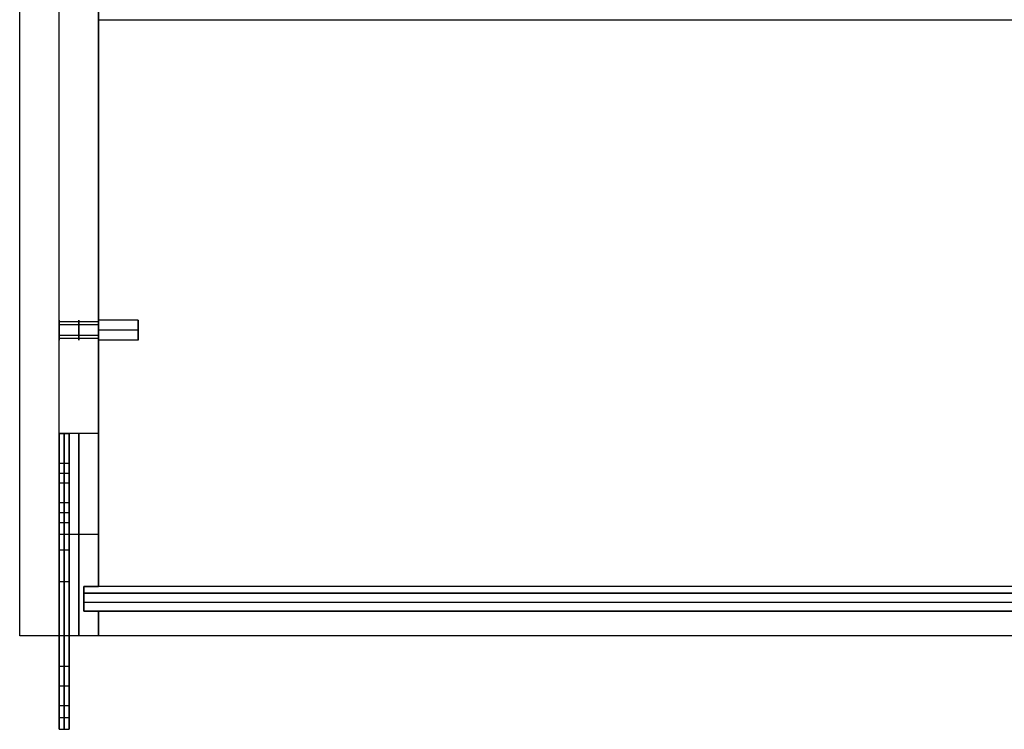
# Model space of a CAD drawing. Header units: millimetres. Extents: x -800 to 0, y -19 to 270.
# Tile 1 of 6: x -800 to -600, y -19 to 125. Entities that reach past the tile are written whole.
import ezdxf

# ---------------------------------------------------------------- set-up
doc = ezdxf.new("R2010")
doc.units = ezdxf.units.MM
doc.layers.add('Default', color=7, linetype='Continuous', true_color=0x000000)
doc.layers.add('Layer 01', color=7, linetype='Continuous', true_color=0x000000)

msp = doc.modelspace()

# ---------------------------------------------------------------- linework, layer by layer
at = {"layer": 'Default'}
for p, q in [((-792, 41, 88.5), (-792, -6.19, 88.5)), ((-792, 41, 856), (-792, -6.19, 856)), ((-790, 41, 88.5), (-790, -6.19, 88.5)), ((-790, 41, 856), (-790, -6.19, 856)), ((-792, 11, 100.98), (-792, 11, 76.01)), ((-792, 11, 868.48), (-792, 11, 843.51)), ((-790, 11, 100.98), (-790, 11, 76.01)), ((-790, 11, 868.48), (-790, 11, 843.51)), ((-792, -14.19, 88.5), (-792, -19, 88.5)), ((-792, -14.19, 856), (-792, -19, 856)), ((-790, -14.19, 88.5), (-790, -19, 88.5)), ((-790, -14.19, 856), (-790, -19, 856))]:
    msp.add_line(p, q, dxfattribs=at)
at = {"layer": 'Default', "extrusion": (1, 0, 0)}
msp.add_lwpolyline([(10, 15.95), (5, 15.95), (5, 953.98), (10, 953.98)], close=True, dxfattribs=at)
msp.add_lwpolyline([(0, 953.98), (0, 904.53)], dxfattribs=at)
at = {"layer": 'Default'}
for points in [[(-792, -6.19, 76.01), (-792, 17.41, 76.01), (-792, 41, 76.01)], [(-792, 41, 76.01), (-791, 41, 76.01), (-790, 41, 76.01)], [(-792, 41, 76.01), (-792, 41, 88.5), (-792, 41, 100.98)], [(-792, 41, 100.98), (-791, 41, 100.98), (-790, 41, 100.98)], [(-792, 41, 100.98), (-792, 11, 100.98), (-792, -19, 100.98)], [(-792, 41, 88.5), (-791, 41, 88.5), (-790, 41, 88.5)], [(-792, -6.19, 843.51), (-792, 17.41, 843.51), (-792, 41, 843.51)], [(-792, 41, 843.51), (-791, 41, 843.51), (-790, 41, 843.51)], [(-792, 41, 843.51), (-792, 41, 856), (-792, 41, 868.48)], [(-792, 41, 868.48), (-791, 41, 868.48), (-790, 41, 868.48)], [(-792, 41, 868.48), (-792, 11, 868.48), (-792, -19, 868.48)], [(-792, 41, 856), (-791, 41, 856), (-790, 41, 856)], [(-791, -6.19, 76.01), (-791, 17.41, 76.01), (-791, 41, 76.01)], [(-791, 41, 76.01), (-791, 41, 88.5), (-791, 41, 100.98)], [(-791, 41, 100.98), (-791, 11, 100.98), (-791, -19, 100.98)], [(-791, -6.19, 843.51), (-791, 17.41, 843.51), (-791, 41, 843.51)], [(-791, 41, 843.51), (-791, 41, 856), (-791, 41, 868.48)], [(-791, 41, 868.48), (-791, 11, 868.48), (-791, -19, 868.48)], [(-790, -6.19, 76.01), (-790, 17.41, 76.01), (-790, 41, 76.01)], [(-790, 41, 76.01), (-790, 41, 88.5), (-790, 41, 100.98)], [(-790, 41, 100.98), (-790, 11, 100.98), (-790, -19, 100.98)], [(-790, -6.19, 843.51), (-790, 17.41, 843.51), (-790, 41, 843.51)], [(-790, 41, 843.51), (-790, 41, 856), (-790, 41, 868.48)], [(-790, 41, 868.48), (-790, 11, 868.48), (-790, -19, 868.48)], [(-792, 35, 84), (-791, 35, 84), (-790, 35, 84)], [(-792, 35, 851.5), (-791, 35, 851.5), (-790, 35, 851.5)], [(-792, 33, 86), (-791, 33, 86), (-790, 33, 86)], [(-792, 33, 82), (-791, 33, 82), (-790, 33, 82)], [(-792, 33, 853.5), (-791, 33, 853.5), (-790, 33, 853.5)], [(-792, 33, 849.5), (-791, 33, 849.5), (-790, 33, 849.5)], [(-792, 31, 84), (-791, 31, 84), (-790, 31, 84)], [(-792, 31, 851.5), (-791, 31, 851.5), (-790, 31, 851.5)], [(-792, 27, 92.99), (-791, 27, 92.99), (-790, 27, 92.99)], [(-792, 27, 860.49), (-791, 27, 860.49), (-790, 27, 860.49)], [(-792, 25, 94.99), (-791, 25, 94.99), (-790, 25, 94.99)], [(-792, 25, 90.99), (-791, 25, 90.99), (-790, 25, 90.99)], [(-792, 25, 862.49), (-791, 25, 862.49), (-790, 25, 862.49)], [(-792, 25, 858.49), (-791, 25, 858.49), (-790, 25, 858.49)], [(-792, 23, 92.99), (-791, 23, 92.99), (-790, 23, 92.99)], [(-792, 23, 860.49), (-791, 23, 860.49), (-790, 23, 860.49)], [(-792, 17.41, 76.01), (-791, 17.41, 76.01), (-790, 17.41, 76.01)], [(-792, 17.41, 843.51), (-791, 17.41, 843.51), (-790, 17.41, 843.51)], [(-792, 11, 100.98), (-791, 11, 100.98), (-790, 11, 100.98)], [(-792, 11, 868.48), (-791, 11, 868.48), (-790, 11, 868.48)], [(-792, -6.19, 89.99), (-791, -6.19, 89.99), (-790, -6.19, 89.99)], [(-792, -6.19, 76.01), (-791, -6.19, 76.01), (-790, -6.19, 76.01)], [(-792, -6.19, 86), (-791, -6.19, 86), (-790, -6.19, 86)], [(-792, -6.19, 857.49), (-791, -6.19, 857.49), (-790, -6.19, 857.49)], [(-792, -6.19, 843.51), (-791, -6.19, 843.51), (-790, -6.19, 843.51)], [(-792, -6.19, 853.5), (-791, -6.19, 853.5), (-790, -6.19, 853.5)], [(-792, -10.19, 93.99), (-791, -10.19, 93.99), (-790, -10.19, 93.99)], [(-792, -10.19, 861.49), (-791, -10.19, 861.49), (-790, -10.19, 861.49)], [(-792, -14.19, 89.99), (-791, -14.19, 89.99), (-790, -14.19, 89.99)], [(-792, -19, 81), (-792, -16.59, 82.39), (-792, -14.19, 83.78)], [(-792, -14.19, 83.78), (-791, -14.19, 83.78), (-790, -14.19, 83.78)], [(-792, -14.19, 86), (-791, -14.19, 86), (-790, -14.19, 86)], [(-792, -14.19, 857.49), (-791, -14.19, 857.49), (-790, -14.19, 857.49)], [(-792, -19, 848.5), (-792, -16.59, 849.89), (-792, -14.19, 851.28)], [(-792, -14.19, 851.28), (-791, -14.19, 851.28), (-790, -14.19, 851.28)], [(-792, -14.19, 853.5), (-791, -14.19, 853.5), (-790, -14.19, 853.5)], [(-791, -19, 81), (-791, -16.59, 82.39), (-791, -14.19, 83.78)], [(-791, -19, 848.5), (-791, -16.59, 849.89), (-791, -14.19, 851.28)], [(-790, -19, 81), (-790, -16.59, 82.39), (-790, -14.19, 83.78)], [(-790, -19, 848.5), (-790, -16.59, 849.89), (-790, -14.19, 851.28)], [(-792, -16.59, 82.39), (-791, -16.59, 82.39), (-790, -16.59, 82.39)], [(-792, -16.59, 849.89), (-791, -16.59, 849.89), (-790, -16.59, 849.89)], [(-792, -19, 100.98), (-791, -19, 100.98), (-790, -19, 100.98)], [(-792, -19, 81), (-791, -19, 81), (-790, -19, 81)], [(-792, -19, 86), (-791, -19, 86), (-790, -19, 86)], [(-792, -19, 868.48), (-791, -19, 868.48), (-790, -19, 868.48)], [(-792, -19, 848.5), (-791, -19, 848.5), (-790, -19, 848.5)], [(-792, -19, 853.5), (-791, -19, 853.5), (-790, -19, 853.5)]]:
    msp.add_open_spline(points, degree=2, dxfattribs=at)
for points, weights, knots in [([(-792, 31, 84), (-792, 31, 86), (-792, 33, 86), (-792, 35, 86), (-792, 35, 84), (-792, 35, 82), (-792, 33, 82), (-792, 31, 82), (-792, 31, 84)], [1, 0.707106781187, 1, 0.707106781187, 1, 0.707106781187, 1, 0.707106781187, 1], [-381.889534, -381.889534, -381.889534, -378.747942, -378.747942, -375.606349, -375.606349, -372.464756, -372.464756, -369.323164, -369.323164, -369.323164]), ([(-792, 31, 851.5), (-792, 31, 853.5), (-792, 33, 853.5), (-792, 35, 853.5), (-792, 35, 851.5), (-792, 35, 849.5), (-792, 33, 849.5), (-792, 31, 849.5), (-792, 31, 851.5)], [1, 0.707106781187, 1, 0.707106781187, 1, 0.707106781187, 1, 0.707106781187, 1], [-381.889534, -381.889534, -381.889534, -378.747942, -378.747942, -375.606349, -375.606349, -372.464756, -372.464756, -369.323164, -369.323164, -369.323164]), ([(-791, 31, 84), (-791, 31, 86), (-791, 33, 86), (-791, 35, 86), (-791, 35, 84), (-791, 35, 82), (-791, 33, 82), (-791, 31, 82), (-791, 31, 84)], [1, 0.707106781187, 1, 0.707106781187, 1, 0.707106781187, 1, 0.707106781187, 1], [-381.889534, -381.889534, -381.889534, -378.747942, -378.747942, -375.606349, -375.606349, -372.464756, -372.464756, -369.323164, -369.323164, -369.323164]), ([(-791, 31, 851.5), (-791, 31, 853.5), (-791, 33, 853.5), (-791, 35, 853.5), (-791, 35, 851.5), (-791, 35, 849.5), (-791, 33, 849.5), (-791, 31, 849.5), (-791, 31, 851.5)], [1, 0.707106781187, 1, 0.707106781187, 1, 0.707106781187, 1, 0.707106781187, 1], [-381.889534, -381.889534, -381.889534, -378.747942, -378.747942, -375.606349, -375.606349, -372.464756, -372.464756, -369.323164, -369.323164, -369.323164]), ([(-790, 31, 84), (-790, 31, 86), (-790, 33, 86), (-790, 35, 86), (-790, 35, 84), (-790, 35, 82), (-790, 33, 82), (-790, 31, 82), (-790, 31, 84)], [1, 0.707106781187, 1, 0.707106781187, 1, 0.707106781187, 1, 0.707106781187, 1], [-381.889534, -381.889534, -381.889534, -378.747942, -378.747942, -375.606349, -375.606349, -372.464756, -372.464756, -369.323164, -369.323164, -369.323164]), ([(-790, 31, 851.5), (-790, 31, 853.5), (-790, 33, 853.5), (-790, 35, 853.5), (-790, 35, 851.5), (-790, 35, 849.5), (-790, 33, 849.5), (-790, 31, 849.5), (-790, 31, 851.5)], [1, 0.707106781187, 1, 0.707106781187, 1, 0.707106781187, 1, 0.707106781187, 1], [-381.889534, -381.889534, -381.889534, -378.747942, -378.747942, -375.606349, -375.606349, -372.464756, -372.464756, -369.323164, -369.323164, -369.323164]), ([(-792, 23, 92.99), (-792, 23, 94.99), (-792, 25, 94.99), (-792, 27, 94.99), (-792, 27, 92.99), (-792, 27, 90.99), (-792, 25, 90.99), (-792, 23, 90.99), (-792, 23, 92.99)], [1, 0.707106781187, 1, 0.707106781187, 1, 0.707106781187, 1, 0.707106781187, 1], [-369.323164, -369.323164, -369.323164, -366.181571, -366.181571, -363.039978, -363.039978, -359.898386, -359.898386, -356.756793, -356.756793, -356.756793]), ([(-792, 23, 860.49), (-792, 23, 862.49), (-792, 25, 862.49), (-792, 27, 862.49), (-792, 27, 860.49), (-792, 27, 858.49), (-792, 25, 858.49), (-792, 23, 858.49), (-792, 23, 860.49)], [1, 0.707106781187, 1, 0.707106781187, 1, 0.707106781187, 1, 0.707106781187, 1], [-369.323164, -369.323164, -369.323164, -366.181571, -366.181571, -363.039978, -363.039978, -359.898386, -359.898386, -356.756793, -356.756793, -356.756793]), ([(-791, 23, 92.99), (-791, 23, 94.99), (-791, 25, 94.99), (-791, 27, 94.99), (-791, 27, 92.99), (-791, 27, 90.99), (-791, 25, 90.99), (-791, 23, 90.99), (-791, 23, 92.99)], [1, 0.707106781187, 1, 0.707106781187, 1, 0.707106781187, 1, 0.707106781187, 1], [-369.323164, -369.323164, -369.323164, -366.181571, -366.181571, -363.039978, -363.039978, -359.898386, -359.898386, -356.756793, -356.756793, -356.756793]), ([(-791, 23, 860.49), (-791, 23, 862.49), (-791, 25, 862.49), (-791, 27, 862.49), (-791, 27, 860.49), (-791, 27, 858.49), (-791, 25, 858.49), (-791, 23, 858.49), (-791, 23, 860.49)], [1, 0.707106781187, 1, 0.707106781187, 1, 0.707106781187, 1, 0.707106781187, 1], [-369.323164, -369.323164, -369.323164, -366.181571, -366.181571, -363.039978, -363.039978, -359.898386, -359.898386, -356.756793, -356.756793, -356.756793]), ([(-790, 23, 92.99), (-790, 23, 94.99), (-790, 25, 94.99), (-790, 27, 94.99), (-790, 27, 92.99), (-790, 27, 90.99), (-790, 25, 90.99), (-790, 23, 90.99), (-790, 23, 92.99)], [1, 0.707106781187, 1, 0.707106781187, 1, 0.707106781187, 1, 0.707106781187, 1], [-369.323164, -369.323164, -369.323164, -366.181571, -366.181571, -363.039978, -363.039978, -359.898386, -359.898386, -356.756793, -356.756793, -356.756793]), ([(-790, 23, 860.49), (-790, 23, 862.49), (-790, 25, 862.49), (-790, 27, 862.49), (-790, 27, 860.49), (-790, 27, 858.49), (-790, 25, 858.49), (-790, 23, 858.49), (-790, 23, 860.49)], [1, 0.707106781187, 1, 0.707106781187, 1, 0.707106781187, 1, 0.707106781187, 1], [-369.323164, -369.323164, -369.323164, -366.181571, -366.181571, -363.039978, -363.039978, -359.898386, -359.898386, -356.756793, -356.756793, -356.756793]), ([(-792, -14.19, 89.99), (-792, -14.19, 93.99), (-792, -10.19, 93.99), (-792, -6.19, 93.99), (-792, -6.19, 89.99)], [1, 0.707106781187, 1, 0.707106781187, 1], [-570.834302, -570.834302, -570.834302, -564.551116, -564.551116, -558.267931, -558.267931, -558.267931]), ([(-792, -14.19, 857.49), (-792, -14.19, 861.49), (-792, -10.19, 861.49), (-792, -6.19, 861.49), (-792, -6.19, 857.49)], [1, 0.707106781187, 1, 0.707106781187, 1], [-570.834302, -570.834302, -570.834302, -564.551116, -564.551116, -558.267931, -558.267931, -558.267931]), ([(-791, -14.19, 89.99), (-791, -14.19, 93.99), (-791, -10.19, 93.99), (-791, -6.19, 93.99), (-791, -6.19, 89.99)], [1, 0.707106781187, 1, 0.707106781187, 1], [-570.834302, -570.834302, -570.834302, -564.551116, -564.551116, -558.267931, -558.267931, -558.267931]), ([(-791, -14.19, 857.49), (-791, -14.19, 861.49), (-791, -10.19, 861.49), (-791, -6.19, 861.49), (-791, -6.19, 857.49)], [1, 0.707106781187, 1, 0.707106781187, 1], [-570.834302, -570.834302, -570.834302, -564.551116, -564.551116, -558.267931, -558.267931, -558.267931]), ([(-790, -14.19, 89.99), (-790, -14.19, 93.99), (-790, -10.19, 93.99), (-790, -6.19, 93.99), (-790, -6.19, 89.99)], [1, 0.707106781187, 1, 0.707106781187, 1], [-570.834302, -570.834302, -570.834302, -564.551116, -564.551116, -558.267931, -558.267931, -558.267931]), ([(-790, -14.19, 857.49), (-790, -14.19, 861.49), (-790, -10.19, 861.49), (-790, -6.19, 861.49), (-790, -6.19, 857.49)], [1, 0.707106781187, 1, 0.707106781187, 1], [-570.834302, -570.834302, -570.834302, -564.551116, -564.551116, -558.267931, -558.267931, -558.267931])]:
    msp.add_rational_spline(points, weights, degree=2, knots=knots, dxfattribs=at)
for points, knots in [([(-792, -6.19, 89.99), (-792, -6.19, 88), (-792, -6.19, 86), (-792, -6.19, 81), (-792, -6.19, 76.01)], [-558.267931, -558.267931, -558.267931, -554.267931, -554.267931, -544.267931, -544.267931, -544.267931]), ([(-792, -6.19, 857.49), (-792, -6.19, 855.5), (-792, -6.19, 853.5), (-792, -6.19, 848.5), (-792, -6.19, 843.51)], [-558.267931, -558.267931, -558.267931, -554.267931, -554.267931, -544.267931, -544.267931, -544.267931]), ([(-791, -6.19, 89.99), (-791, -6.19, 88), (-791, -6.19, 86), (-791, -6.19, 81), (-791, -6.19, 76.01)], [-558.267931, -558.267931, -558.267931, -554.267931, -554.267931, -544.267931, -544.267931, -544.267931]), ([(-791, -6.19, 857.49), (-791, -6.19, 855.5), (-791, -6.19, 853.5), (-791, -6.19, 848.5), (-791, -6.19, 843.51)], [-558.267931, -558.267931, -558.267931, -554.267931, -554.267931, -544.267931, -544.267931, -544.267931]), ([(-790, -6.19, 89.99), (-790, -6.19, 88), (-790, -6.19, 86), (-790, -6.19, 81), (-790, -6.19, 76.01)], [-558.267931, -558.267931, -558.267931, -554.267931, -554.267931, -544.267931, -544.267931, -544.267931]), ([(-790, -6.19, 857.49), (-790, -6.19, 855.5), (-790, -6.19, 853.5), (-790, -6.19, 848.5), (-790, -6.19, 843.51)], [-558.267931, -558.267931, -558.267931, -554.267931, -554.267931, -544.267931, -544.267931, -544.267931]), ([(-792, -14.19, 83.78), (-792, -14.19, 84.89), (-792, -14.19, 86), (-792, -14.19, 88), (-792, -14.19, 89.99)], [-388.11248, -388.11248, -388.11248, -385.889534, -385.889534, -381.889534, -381.889534, -381.889534]), ([(-792, -14.19, 851.28), (-792, -14.19, 852.39), (-792, -14.19, 853.5), (-792, -14.19, 855.5), (-792, -14.19, 857.49)], [-388.11248, -388.11248, -388.11248, -385.889534, -385.889534, -381.889534, -381.889534, -381.889534]), ([(-791, -14.19, 83.78), (-791, -14.19, 84.89), (-791, -14.19, 86), (-791, -14.19, 88), (-791, -14.19, 89.99)], [-388.11248, -388.11248, -388.11248, -385.889534, -385.889534, -381.889534, -381.889534, -381.889534]), ([(-791, -14.19, 851.28), (-791, -14.19, 852.39), (-791, -14.19, 853.5), (-791, -14.19, 855.5), (-791, -14.19, 857.49)], [-388.11248, -388.11248, -388.11248, -385.889534, -385.889534, -381.889534, -381.889534, -381.889534]), ([(-790, -14.19, 83.78), (-790, -14.19, 84.89), (-790, -14.19, 86), (-790, -14.19, 88), (-790, -14.19, 89.99)], [-388.11248, -388.11248, -388.11248, -385.889534, -385.889534, -381.889534, -381.889534, -381.889534]), ([(-790, -14.19, 851.28), (-790, -14.19, 852.39), (-790, -14.19, 853.5), (-790, -14.19, 855.5), (-790, -14.19, 857.49)], [-388.11248, -388.11248, -388.11248, -385.889534, -385.889534, -381.889534, -381.889534, -381.889534]), ([(-792, -19, 100.98), (-792, -19, 93.49), (-792, -19, 86), (-792, -19, 83.5), (-792, -19, 81)], [-412.077931, -412.077931, -412.077931, -397.077931, -397.077931, -392.077931, -392.077931, -392.077931]), ([(-792, -19, 868.48), (-792, -19, 860.99), (-792, -19, 853.5), (-792, -19, 851), (-792, -19, 848.5)], [-412.077931, -412.077931, -412.077931, -397.077931, -397.077931, -392.077931, -392.077931, -392.077931]), ([(-791, -19, 100.98), (-791, -19, 93.49), (-791, -19, 86), (-791, -19, 83.5), (-791, -19, 81)], [-412.077931, -412.077931, -412.077931, -397.077931, -397.077931, -392.077931, -392.077931, -392.077931]), ([(-791, -19, 868.48), (-791, -19, 860.99), (-791, -19, 853.5), (-791, -19, 851), (-791, -19, 848.5)], [-412.077931, -412.077931, -412.077931, -397.077931, -397.077931, -392.077931, -392.077931, -392.077931]), ([(-790, -19, 100.98), (-790, -19, 93.49), (-790, -19, 86), (-790, -19, 83.5), (-790, -19, 81)], [-412.077931, -412.077931, -412.077931, -397.077931, -397.077931, -392.077931, -392.077931, -392.077931]), ([(-790, -19, 868.48), (-790, -19, 860.99), (-790, -19, 853.5), (-790, -19, 851), (-790, -19, 848.5)], [-412.077931, -412.077931, -412.077931, -397.077931, -397.077931, -392.077931, -392.077931, -392.077931])]:
    msp.add_open_spline(points, degree=2, knots=knots, dxfattribs=at)
at = {"layer": 'Layer 01'}
for p, q in [((-792, 0, 953.98), (-792, 270, 953.98)), ((-792, 0, 15.98), (-792, 270, 15.98)), ((-784, 125, 690.93), (-16, 125, 690.93)), ((-784, 125, 674.95), (-16, 125, 674.95)), ((-784, 125, 253.93), (-16, 125, 253.93)), ((-784, 125, 237.95), (-16, 125, 237.95)), ((-776, 64, 476.95), (-776, 60, 476.95)), ((-776, 64, 674.95), (-776, 60, 674.95)), ((-776, 64, 237.95), (-776, 60, 237.95)), ((-792, 63.68, 787.04), (-792, 60.32, 784.86)), ((-792, 63.68, 676.04), (-792, 60.32, 673.86)), ((-792, 63.68, 428.04), (-792, 60.32, 425.86)), ((-792, 63.68, 478.04), (-792, 60.32, 475.86)), ((-792, 63.68, 239.04), (-792, 60.32, 236.86)), ((-792, 63.09, 784.27), (-792, 60.91, 787.63)), ((-792, 63.09, 673.27), (-792, 60.91, 676.63)), ((-792, 63.09, 425.27), (-792, 60.91, 428.63)), ((-792, 63.09, 475.27), (-792, 60.91, 478.63)), ((-792, 63.09, 236.27), (-792, 60.91, 239.63)), ((-776, 62, 476.95), (-776, 62, 478.95)), ((-776, 62, 674.95), (-776, 62, 676.95)), ((-776, 62, 237.95), (-776, 62, 239.95)), ((-792, 0, 855.98), (-792, 41, 855.98)), ((-792, 0, 88.48), (-792, 41, 88.48)), ((-792, 20.5, 843.48), (-792, 20.5, 868.48)), ((-792, 20.5, 75.98), (-792, 20.5, 100.98)), ((-787, 6.8, 12.99), (-13, 6.8, 12.99)), ((-787, 6.8, 956.98), (-13, 6.8, 956.98)), ((-787, 6.8, 956.98), (-13, 6.8, 956.98)), ((-787, 6.8, 956.98), (-13, 6.8, 956.98)), ((-787, 6.8, 12.95), (-13, 6.8, 12.95))]:
    msp.add_line(p, q, dxfattribs=at)
for points in [[(-800, 0), (-800, 135), (-800, 270)], [(-800, 0, 15.98), (-800, 135, 15.98), (-800, 270, 15.98)], [(-800, 0, 7.99), (-800, 135, 7.99), (-800, 270, 7.99)], [(-800, 0, 969.97), (-800, 135, 969.97), (-800, 270, 969.97)], [(-800, 0, 953.98), (-800, 135, 953.98), (-800, 270, 953.98)], [(-800, 0, 961.98), (-800, 135, 961.98), (-800, 270, 961.98)], [(-800, 0, 953.98), (-800, 135, 953.98), (-800, 270, 953.98)], [(-800, 0, 15.98), (-800, 135, 15.98), (-800, 270, 15.98)], [(-800, 0, 484.98), (-800, 135, 484.98), (-800, 270, 484.98)], [(-784, 270, 953.98), (-784, 140, 953.98), (-784, 10, 953.98)], [(-784, 270, 15.98), (-784, 140, 15.98), (-784, 10, 15.98)], [(-784, 270, 484.98), (-784, 140, 484.98), (-784, 10, 484.98)], [(-784, 10, 492.93), (-784, 125, 492.93), (-784, 240, 492.93)], [(-784, 10, 484.94), (-784, 125, 484.94), (-784, 240, 484.94)], [(-784, 10, 690.93), (-784, 125, 690.93), (-784, 240, 690.93)], [(-784, 10, 682.94), (-784, 125, 682.94), (-784, 240, 682.94)], [(-784, 10, 253.93), (-784, 125, 253.93), (-784, 240, 253.93)], [(-784, 10, 245.94), (-784, 125, 245.94), (-784, 240, 245.94)], [(-784, 64, 476.95), (-784, 125, 476.95), (-784, 186, 476.95)], [(-784, 64, 674.95), (-784, 125, 674.95), (-784, 186, 674.95)], [(-784, 64, 237.95), (-784, 125, 237.95), (-784, 186, 237.95)], [(-784, 125, 690.93), (-784, 125, 682.94), (-784, 125, 674.95)], [(-784, 125, 253.93), (-784, 125, 245.94), (-784, 125, 237.95)], [(-776, 64, 476.95), (-780, 64, 476.95), (-784, 64, 476.95)], [(-776, 64, 476.95), (-780, 64, 476.95), (-784, 64, 476.95)], [(-776, 64, 674.95), (-780, 64, 674.95), (-784, 64, 674.95)], [(-776, 64, 674.95), (-780, 64, 674.95), (-784, 64, 674.95)], [(-776, 64, 237.95), (-780, 64, 237.95), (-784, 64, 237.95)], [(-776, 64, 237.95), (-780, 64, 237.95), (-784, 64, 237.95)], [(-776, 64, 476.95), (-776, 62, 476.95), (-776, 60, 476.95)], [(-776, 64, 674.95), (-776, 62, 674.95), (-776, 60, 674.95)], [(-776, 64, 237.95), (-776, 62, 237.95), (-776, 60, 237.95)], [(-784, 63.68, 787.04), (-788, 63.68, 787.04), (-792, 63.68, 787.04)], [(-784, 63.68, 676.04), (-788, 63.68, 676.04), (-792, 63.68, 676.04)], [(-784, 63.68, 428.04), (-788, 63.68, 428.04), (-792, 63.68, 428.04)], [(-784, 63.68, 478.04), (-788, 63.68, 478.04), (-792, 63.68, 478.04)], [(-784, 63.68, 239.04), (-788, 63.68, 239.04), (-792, 63.68, 239.04)], [(-784, 63.09, 784.27), (-788, 63.09, 784.27), (-792, 63.09, 784.27)], [(-784, 63.09, 673.27), (-788, 63.09, 673.27), (-792, 63.09, 673.27)], [(-784, 63.09, 425.27), (-788, 63.09, 425.27), (-792, 63.09, 425.27)], [(-784, 63.09, 475.27), (-788, 63.09, 475.27), (-792, 63.09, 475.27)], [(-784, 63.09, 236.27), (-788, 63.09, 236.27), (-792, 63.09, 236.27)], [(-776, 62, 478.95), (-780, 62, 478.95), (-784, 62, 478.95)], [(-776, 62, 676.95), (-780, 62, 676.95), (-784, 62, 676.95)], [(-776, 62, 239.95), (-780, 62, 239.95), (-784, 62, 239.95)], [(-784, 60.91, 787.63), (-788, 60.91, 787.63), (-792, 60.91, 787.63)], [(-784, 60.91, 676.63), (-788, 60.91, 676.63), (-792, 60.91, 676.63)], [(-784, 60.91, 428.63), (-788, 60.91, 428.63), (-792, 60.91, 428.63)], [(-784, 60.91, 478.63), (-788, 60.91, 478.63), (-792, 60.91, 478.63)], [(-784, 60.91, 239.63), (-788, 60.91, 239.63), (-792, 60.91, 239.63)], [(-784, 60.32, 784.86), (-788, 60.32, 784.86), (-792, 60.32, 784.86)], [(-784, 60.32, 673.86), (-788, 60.32, 673.86), (-792, 60.32, 673.86)], [(-784, 60.32, 425.86), (-788, 60.32, 425.86), (-792, 60.32, 425.86)], [(-784, 60.32, 475.86), (-788, 60.32, 475.86), (-792, 60.32, 475.86)], [(-784, 60.32, 236.86), (-788, 60.32, 236.86), (-792, 60.32, 236.86)], [(-784, 10, 476.95), (-784, 35, 476.95), (-784, 60, 476.95)], [(-776, 60, 476.95), (-780, 60, 476.95), (-784, 60, 476.95)], [(-784, 10, 674.95), (-784, 35, 674.95), (-784, 60, 674.95)], [(-776, 60, 674.95), (-780, 60, 674.95), (-784, 60, 674.95)], [(-784, 10, 237.95), (-784, 35, 237.95), (-784, 60, 237.95)], [(-776, 60, 237.95), (-780, 60, 237.95), (-784, 60, 237.95)], [(-784, 41, 868.48), (-788, 41, 868.48), (-792, 41, 868.48)], [(-792, 0, 868.48), (-792, 20.5, 868.48), (-792, 41, 868.48)], [(-784, 41, 843.48), (-788, 41, 843.48), (-792, 41, 843.48)], [(-792, 41, 868.48), (-792, 41, 855.98), (-792, 41, 843.48)], [(-792, 41, 843.48), (-792, 20.5, 843.48), (-792, 0, 843.48)], [(-784, 41, 100.98), (-788, 41, 100.98), (-792, 41, 100.98)], [(-792, 0, 100.98), (-792, 20.5, 100.98), (-792, 41, 100.98)], [(-784, 41, 75.98), (-788, 41, 75.98), (-792, 41, 75.98)], [(-792, 41, 100.98), (-792, 41, 88.48), (-792, 41, 75.98)], [(-792, 41, 75.98), (-792, 20.5, 75.98), (-792, 0, 75.98)], [(-784, 41, 855.98), (-788, 41, 855.98), (-792, 41, 855.98)], [(-784, 41, 88.48), (-788, 41, 88.48), (-792, 41, 88.48)], [(-788, 41, 868.48), (-788, 41, 855.98), (-788, 41, 843.48)], [(-788, 0, 868.48), (-788, 20.5, 868.48), (-788, 41, 868.48)], [(-788, 41, 843.48), (-788, 20.5, 843.48), (-788, 0, 843.48)], [(-788, 41, 100.98), (-788, 41, 88.48), (-788, 41, 75.98)], [(-788, 0, 100.98), (-788, 20.5, 100.98), (-788, 41, 100.98)], [(-788, 41, 75.98), (-788, 20.5, 75.98), (-788, 0, 75.98)], [(-784, 10, 868.48), (-784, 25.5, 868.48), (-784, 41, 868.48)], [(-784, 41, 868.48), (-784, 41, 855.98), (-784, 41, 843.48)], [(-784, 41, 843.48), (-784, 25.5, 843.48), (-784, 10, 843.48)], [(-784, 10, 100.98), (-784, 25.5, 100.98), (-784, 41, 100.98)], [(-784, 41, 100.98), (-784, 41, 88.48), (-784, 41, 75.98)], [(-784, 41, 75.98), (-784, 25.5, 75.98), (-784, 10, 75.98)], [(-784, 20.5, 868.48), (-788, 20.5, 868.48), (-792, 20.5, 868.48)], [(-784, 20.5, 843.48), (-788, 20.5, 843.48), (-792, 20.5, 843.48)], [(-784, 20.5, 100.98), (-788, 20.5, 100.98), (-792, 20.5, 100.98)], [(-784, 20.5, 75.98), (-788, 20.5, 75.98), (-792, 20.5, 75.98)], [(-787, 10, 953.98), (-787, 10, 911.23), (-787, 10, 868.48)], [(-787, 5, 953.98), (-787, 7.5, 953.98), (-787, 10, 953.98)], [(-787, 10, 953.98), (-785.5, 10, 953.98), (-784, 10, 953.98)], [(-787, 5, 15.98), (-787, 7.5, 15.98), (-787, 10, 15.98)], [(-787, 10, 15.98), (-785.5, 10, 15.98), (-784, 10, 15.98)], [(-787, 10, 868.48), (-787, 7.5, 868.48), (-787, 5, 868.48)], [(-787, 5, 843.48), (-787, 7.5, 843.48), (-787, 10, 843.48)], [(-784, 10, 868.48), (-785.5, 10, 868.48), (-787, 10, 868.48)], [(-787, 10, 843.48), (-785.5, 10, 843.48), (-784, 10, 843.48)], [(-787, 10, 843.48), (-787, 10, 472.23), (-787, 10, 100.98)], [(-784, 10, 100.98), (-785.5, 10, 100.98), (-787, 10, 100.98)], [(-787, 10, 75.98), (-785.5, 10, 75.98), (-784, 10, 75.98)], [(-787, 10, 100.98), (-787, 7.5, 100.98), (-787, 5, 100.98)], [(-787, 5, 75.98), (-787, 7.5, 75.98), (-787, 10, 75.98)], [(-787, 10, 75.98), (-787, 10, 45.98), (-787, 10, 15.98)], [(-787, 10, 484.98), (-785.5, 10, 484.98), (-784, 10, 484.98)], [(-787, 5, 484.98), (-787, 7.5, 484.98), (-787, 10, 484.98)], [(-785.5, 10, 75.98), (-785.5, 10, 45.98), (-785.5, 10, 15.98)], [(-785.5, 10, 953.98), (-785.5, 10, 911.23), (-785.5, 10, 868.48)], [(-785.5, 10, 843.48), (-785.5, 10, 472.23), (-785.5, 10, 100.98)], [(-784, 10, 492.93), (-784, 10, 484.94), (-784, 10, 476.95)], [(-16, 10, 492.93), (-400, 10, 492.93), (-784, 10, 492.93)], [(-16, 10, 476.95), (-400, 10, 476.95), (-784, 10, 476.95)], [(-16, 10, 484.94), (-400, 10, 484.94), (-784, 10, 484.94)], [(-784, 10, 953.98), (-784, 10, 911.23), (-784, 10, 868.48)], [(-784, 10, 843.48), (-784, 10, 472.23), (-784, 10, 100.98)], [(-784, 10, 75.98), (-784, 10, 45.98), (-784, 10, 15.98)], [(-784, 10, 690.93), (-784, 10, 682.94), (-784, 10, 674.95)], [(-16, 10, 690.93), (-400, 10, 690.93), (-784, 10, 690.93)], [(-16, 10, 674.95), (-400, 10, 674.95), (-784, 10, 674.95)], [(-16, 10, 682.94), (-400, 10, 682.94), (-784, 10, 682.94)], [(-784, 10, 253.93), (-784, 10, 245.94), (-784, 10, 237.95)], [(-16, 10, 253.93), (-400, 10, 253.93), (-784, 10, 253.93)], [(-16, 10, 237.95), (-400, 10, 237.95), (-784, 10, 237.95)], [(-16, 10, 245.94), (-400, 10, 245.94), (-784, 10, 245.94)], [(-787, 5, 12.99), (-787, 6.8, 12.99), (-787, 8.6, 12.99)], [(-787, 8.6, 12.99), (-787, 8.6, 14.49), (-787, 8.6, 15.98)], [(-787, 8.6, 12.99), (-400, 8.6, 12.99), (-13, 8.6, 12.99)], [(-787, 8.6, 15.98), (-787, 6.8, 15.98), (-787, 5, 15.98)], [(-13, 8.6, 15.98), (-400, 8.6, 15.98), (-787, 8.6, 15.98)], [(-787, 5, 956.98), (-787, 6.8, 956.98), (-787, 8.6, 956.98)], [(-787, 8.6, 956.98), (-787, 8.6, 955.48), (-787, 8.6, 953.98)], [(-787, 8.6, 956.98), (-400, 8.6, 956.98), (-13, 8.6, 956.98)], [(-787, 8.6, 953.98), (-787, 6.8, 953.98), (-787, 5, 953.98)], [(-13, 8.6, 953.98), (-400, 8.6, 953.98), (-787, 8.6, 953.98)], [(-787, 5, 956.98), (-787, 6.8, 956.98), (-787, 8.6, 956.98)], [(-787, 8.6, 956.98), (-787, 8.6, 955.48), (-787, 8.6, 953.98)], [(-787, 8.6, 956.98), (-400, 8.6, 956.98), (-13, 8.6, 956.98)], [(-787, 8.6, 953.98), (-787, 6.8, 953.98), (-787, 5, 953.98)], [(-13, 8.6, 953.98), (-400, 8.6, 953.98), (-787, 8.6, 953.98)], [(-787, 5, 956.98), (-787, 6.8, 956.98), (-787, 8.6, 956.98)], [(-787, 8.6, 956.98), (-787, 8.6, 484.97), (-787, 8.6, 12.95)], [(-787, 5, 12.95), (-787, 6.8, 12.95), (-787, 8.6, 12.95)], [(-787, 8.6, 956.98), (-400, 8.6, 956.98), (-13, 8.6, 956.98)], [(-787, 8.6, 12.95), (-400, 8.6, 12.95), (-13, 8.6, 12.95)], [(-787, 5, 484.97), (-787, 6.8, 484.97), (-787, 8.6, 484.97)], [(-787, 8.6, 484.97), (-400, 8.6, 484.97), (-13, 8.6, 484.97)], [(-787, 7.5, 953.98), (-787, 7.5, 911.23), (-787, 7.5, 868.48)], [(-787, 7.5, 75.98), (-787, 7.5, 45.98), (-787, 7.5, 15.98)], [(-787, 7.5, 843.48), (-787, 7.5, 472.23), (-787, 7.5, 100.98)], [(-787, 6.8, 12.99), (-787, 6.8, 14.49), (-787, 6.8, 15.98)], [(-787, 6.8, 956.98), (-787, 6.8, 955.48), (-787, 6.8, 953.98)], [(-787, 6.8, 956.98), (-787, 6.8, 955.48), (-787, 6.8, 953.98)], [(-787, 6.8, 956.98), (-787, 6.8, 484.97), (-787, 6.8, 12.95)], [(-787, 5, 12.99), (-787, 5, 14.49), (-787, 5, 15.98)], [(-13, 5, 12.99), (-400, 5, 12.99), (-787, 5, 12.99)], [(-787, 5, 15.98), (-400, 5, 15.98), (-13, 5, 15.98)], [(-787, 5, 956.98), (-787, 5, 955.48), (-787, 5, 953.98)], [(-13, 5, 956.98), (-400, 5, 956.98), (-787, 5, 956.98)], [(-787, 5, 953.98), (-400, 5, 953.98), (-13, 5, 953.98)], [(-787, 5, 956.98), (-787, 5, 955.48), (-787, 5, 953.98)], [(-13, 5, 956.98), (-400, 5, 956.98), (-787, 5, 956.98)], [(-787, 5, 953.98), (-400, 5, 953.98), (-13, 5, 953.98)], [(-787, 5, 956.98), (-787, 5, 484.97), (-787, 5, 12.95)], [(-13, 5, 956.98), (-400, 5, 956.98), (-787, 5, 956.98)], [(-13, 5, 12.95), (-400, 5, 12.95), (-787, 5, 12.95)], [(-13, 5, 484.97), (-400, 5, 484.97), (-787, 5, 484.97)], [(-787, 5, 953.98), (-787, 5, 911.23), (-787, 5, 868.48)], [(-784, 5, 953.98), (-785.5, 5, 953.98), (-787, 5, 953.98)], [(-784, 5, 15.98), (-785.5, 5, 15.98), (-787, 5, 15.98)], [(-787, 5, 868.48), (-785.5, 5, 868.48), (-784, 5, 868.48)], [(-784, 5, 843.48), (-785.5, 5, 843.48), (-787, 5, 843.48)], [(-787, 5, 843.48), (-787, 5, 472.23), (-787, 5, 100.98)], [(-787, 5, 100.98), (-785.5, 5, 100.98), (-784, 5, 100.98)], [(-784, 5, 75.98), (-785.5, 5, 75.98), (-787, 5, 75.98)], [(-787, 5, 75.98), (-787, 5, 45.98), (-787, 5, 15.98)], [(-784, 5, 484.98), (-785.5, 5, 484.98), (-787, 5, 484.98)], [(-785.5, 5, 75.98), (-785.5, 5, 45.98), (-785.5, 5, 15.98)], [(-785.5, 5, 953.98), (-785.5, 5, 911.23), (-785.5, 5, 868.48)], [(-785.5, 5, 843.48), (-785.5, 5, 472.23), (-785.5, 5, 100.98)], [(-784, 5, 953.98), (-784, 5, 911.23), (-784, 5, 868.48)], [(-784, 5, 953.98), (-784, 2.5, 953.98), (-784, 0, 953.98)], [(-784, 5, 15.98), (-784, 2.5, 15.98), (-784, 0, 15.98)], [(-784, 0, 868.48), (-784, 2.5, 868.48), (-784, 5, 868.48)], [(-784, 5, 843.48), (-784, 2.5, 843.48), (-784, 0, 843.48)], [(-784, 5, 843.48), (-784, 5, 472.23), (-784, 5, 100.98)], [(-784, 0, 100.98), (-784, 2.5, 100.98), (-784, 5, 100.98)], [(-784, 5, 75.98), (-784, 2.5, 75.98), (-784, 0, 75.98)], [(-784, 5, 75.98), (-784, 5, 45.98), (-784, 5, 15.98)], [(-784, 5, 484.98), (-784, 2.5, 484.98), (-784, 0, 484.98)], [(-800, 0), (-800, 0, 7.99), (-800, 0, 15.98)], [(0, 0), (-400, 0), (-800, 0)], [(0, 0, 15.98), (-400, 0, 15.98), (-800, 0, 15.98)], [(0, 0, 7.99), (-400, 0, 7.99), (-800, 0, 7.99)], [(-800, 0, 969.97), (-800, 0, 961.98), (-800, 0, 953.98)], [(0, 0, 969.97), (-400, 0, 969.97), (-800, 0, 969.97)], [(0, 0, 953.98), (-400, 0, 953.98), (-800, 0, 953.98)], [(0, 0, 961.98), (-400, 0, 961.98), (-800, 0, 961.98)], [(-800, 0, 953.98), (-800, 0, 484.98), (-800, 0, 15.98)], [(-784, 0, 953.98), (-792, 0, 953.98), (-800, 0, 953.98)], [(-784, 0, 15.98), (-792, 0, 15.98), (-800, 0, 15.98)], [(-784, 0, 484.98), (-792, 0, 484.98), (-800, 0, 484.98)], [(-784, 0, 868.48), (-788, 0, 868.48), (-792, 0, 868.48)], [(-792, 0, 843.48), (-792, 0, 855.98), (-792, 0, 868.48)], [(-784, 0, 843.48), (-788, 0, 843.48), (-792, 0, 843.48)], [(-784, 0, 100.98), (-788, 0, 100.98), (-792, 0, 100.98)], [(-792, 0, 75.98), (-792, 0, 88.48), (-792, 0, 100.98)], [(-784, 0, 75.98), (-788, 0, 75.98), (-792, 0, 75.98)], [(-792, 0, 953.98), (-792, 0, 911.23), (-792, 0, 868.48)], [(-792, 0, 843.48), (-792, 0, 472.23), (-792, 0, 100.98)], [(-792, 0, 75.98), (-792, 0, 45.98), (-792, 0, 15.98)], [(-784, 0, 953.98), (-784, 0, 911.23), (-784, 0, 868.48)], [(-784, 0, 843.48), (-784, 0, 472.23), (-784, 0, 100.98)], [(-784, 0, 75.98), (-784, 0, 45.98), (-784, 0, 15.98)]]:
    msp.add_open_spline(points, degree=2, dxfattribs=at)
for points, weights, knots in [([(-792, 60.32, 784.86), (-792, 59.23, 786.54), (-792, 60.91, 787.63), (-792, 62.59, 788.72), (-792, 63.68, 787.04), (-792, 64.77, 785.36), (-792, 63.09, 784.27), (-792, 61.41, 783.18), (-792, 60.32, 784.86)], [1, 0.707106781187, 1, 0.707106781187, 1, 0.707106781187, 1, 0.707106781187, 1], [0, 0, 0, 3.140632, 3.140632, 6.281263, 6.281263, 9.421895, 9.421895, 12.562526, 12.562526, 12.562526]), ([(-792, 60.32, 673.86), (-792, 59.23, 675.54), (-792, 60.91, 676.63), (-792, 62.59, 677.72), (-792, 63.68, 676.04), (-792, 64.77, 674.36), (-792, 63.09, 673.27), (-792, 61.41, 672.18), (-792, 60.32, 673.86)], [1, 0.707106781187, 1, 0.707106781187, 1, 0.707106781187, 1, 0.707106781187, 1], [0, 0, 0, 3.140632, 3.140632, 6.281263, 6.281263, 9.421895, 9.421895, 12.562526, 12.562526, 12.562526]), ([(-792, 60.32, 425.86), (-792, 59.23, 427.54), (-792, 60.91, 428.63), (-792, 62.59, 429.72), (-792, 63.68, 428.04), (-792, 64.77, 426.36), (-792, 63.09, 425.27), (-792, 61.41, 424.18), (-792, 60.32, 425.86)], [1, 0.707106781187, 1, 0.707106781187, 1, 0.707106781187, 1, 0.707106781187, 1], [0, 0, 0, 3.140632, 3.140632, 6.281263, 6.281263, 9.421895, 9.421895, 12.562526, 12.562526, 12.562526]), ([(-792, 60.32, 475.86), (-792, 59.23, 477.54), (-792, 60.91, 478.63), (-792, 62.59, 479.72), (-792, 63.68, 478.04), (-792, 64.77, 476.36), (-792, 63.09, 475.27), (-792, 61.41, 474.18), (-792, 60.32, 475.86)], [1, 0.707106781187, 1, 0.707106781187, 1, 0.707106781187, 1, 0.707106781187, 1], [0, 0, 0, 3.140632, 3.140632, 6.281263, 6.281263, 9.421895, 9.421895, 12.562526, 12.562526, 12.562526]), ([(-792, 60.32, 236.86), (-792, 59.23, 238.54), (-792, 60.91, 239.63), (-792, 62.59, 240.72), (-792, 63.68, 239.04), (-792, 64.77, 237.36), (-792, 63.09, 236.27), (-792, 61.41, 235.18), (-792, 60.32, 236.86)], [1, 0.707106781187, 1, 0.707106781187, 1, 0.707106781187, 1, 0.707106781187, 1], [0, 0, 0, 3.140632, 3.140632, 6.281263, 6.281263, 9.421895, 9.421895, 12.562526, 12.562526, 12.562526]), ([(-788, 60.32, 784.86), (-788, 59.23, 786.54), (-788, 60.91, 787.63), (-788, 62.59, 788.72), (-788, 63.68, 787.04), (-788, 64.77, 785.36), (-788, 63.09, 784.27), (-788, 61.41, 783.18), (-788, 60.32, 784.86)], [1, 0.707106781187, 1, 0.707106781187, 1, 0.707106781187, 1, 0.707106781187, 1], [0, 0, 0, 3.140632, 3.140632, 6.281263, 6.281263, 9.421895, 9.421895, 12.562526, 12.562526, 12.562526]), ([(-788, 60.32, 673.86), (-788, 59.23, 675.54), (-788, 60.91, 676.63), (-788, 62.59, 677.72), (-788, 63.68, 676.04), (-788, 64.77, 674.36), (-788, 63.09, 673.27), (-788, 61.41, 672.18), (-788, 60.32, 673.86)], [1, 0.707106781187, 1, 0.707106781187, 1, 0.707106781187, 1, 0.707106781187, 1], [0, 0, 0, 3.140632, 3.140632, 6.281263, 6.281263, 9.421895, 9.421895, 12.562526, 12.562526, 12.562526]), ([(-788, 60.32, 425.86), (-788, 59.23, 427.54), (-788, 60.91, 428.63), (-788, 62.59, 429.72), (-788, 63.68, 428.04), (-788, 64.77, 426.36), (-788, 63.09, 425.27), (-788, 61.41, 424.18), (-788, 60.32, 425.86)], [1, 0.707106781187, 1, 0.707106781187, 1, 0.707106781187, 1, 0.707106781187, 1], [0, 0, 0, 3.140632, 3.140632, 6.281263, 6.281263, 9.421895, 9.421895, 12.562526, 12.562526, 12.562526]), ([(-788, 60.32, 475.86), (-788, 59.23, 477.54), (-788, 60.91, 478.63), (-788, 62.59, 479.72), (-788, 63.68, 478.04), (-788, 64.77, 476.36), (-788, 63.09, 475.27), (-788, 61.41, 474.18), (-788, 60.32, 475.86)], [1, 0.707106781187, 1, 0.707106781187, 1, 0.707106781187, 1, 0.707106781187, 1], [0, 0, 0, 3.140632, 3.140632, 6.281263, 6.281263, 9.421895, 9.421895, 12.562526, 12.562526, 12.562526]), ([(-788, 60.32, 236.86), (-788, 59.23, 238.54), (-788, 60.91, 239.63), (-788, 62.59, 240.72), (-788, 63.68, 239.04), (-788, 64.77, 237.36), (-788, 63.09, 236.27), (-788, 61.41, 235.18), (-788, 60.32, 236.86)], [1, 0.707106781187, 1, 0.707106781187, 1, 0.707106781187, 1, 0.707106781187, 1], [0, 0, 0, 3.140632, 3.140632, 6.281263, 6.281263, 9.421895, 9.421895, 12.562526, 12.562526, 12.562526]), ([(-784, 64, 476.95), (-784, 64, 476.95), (-784, 64, 476.95), (-784, 64, 478.95), (-784, 62, 478.95), (-784, 60, 478.95), (-784, 60, 476.95)], [0.999987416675, 0.999993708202, 1, 0.707106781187, 1, 0.707106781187, 1], [-6.281331, -6.281331, -6.281331, -6.281263, -6.281263, -3.140632, -3.140632, 0, 0, 0]), ([(-784, 60.32, 784.86), (-784, 59.23, 786.54), (-784, 60.91, 787.63), (-784, 62.59, 788.72), (-784, 63.68, 787.04), (-784, 64.77, 785.36), (-784, 63.09, 784.27), (-784, 61.41, 783.18), (-784, 60.32, 784.86)], [1, 0.707106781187, 1, 0.707106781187, 1, 0.707106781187, 1, 0.707106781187, 1], [0, 0, 0, 3.140632, 3.140632, 6.281263, 6.281263, 9.421895, 9.421895, 12.562526, 12.562526, 12.562526]), ([(-784, 60.32, 673.86), (-784, 59.23, 675.54), (-784, 60.91, 676.63), (-784, 62.59, 677.72), (-784, 63.68, 676.04), (-784, 64.77, 674.36), (-784, 63.09, 673.27), (-784, 61.41, 672.18), (-784, 60.32, 673.86)], [1, 0.707106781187, 1, 0.707106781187, 1, 0.707106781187, 1, 0.707106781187, 1], [0, 0, 0, 3.140632, 3.140632, 6.281263, 6.281263, 9.421895, 9.421895, 12.562526, 12.562526, 12.562526]), ([(-784, 60.32, 425.86), (-784, 59.23, 427.54), (-784, 60.91, 428.63), (-784, 62.59, 429.72), (-784, 63.68, 428.04), (-784, 64.77, 426.36), (-784, 63.09, 425.27), (-784, 61.41, 424.18), (-784, 60.32, 425.86)], [1, 0.707106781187, 1, 0.707106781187, 1, 0.707106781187, 1, 0.707106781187, 1], [0, 0, 0, 3.140632, 3.140632, 6.281263, 6.281263, 9.421895, 9.421895, 12.562526, 12.562526, 12.562526]), ([(-784, 60.32, 475.86), (-784, 59.23, 477.54), (-784, 60.91, 478.63), (-784, 62.59, 479.72), (-784, 63.68, 478.04), (-784, 64.77, 476.36), (-784, 63.09, 475.27), (-784, 61.41, 474.18), (-784, 60.32, 475.86)], [1, 0.707106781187, 1, 0.707106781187, 1, 0.707106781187, 1, 0.707106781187, 1], [0, 0, 0, 3.140632, 3.140632, 6.281263, 6.281263, 9.421895, 9.421895, 12.562526, 12.562526, 12.562526]), ([(-784, 60.32, 236.86), (-784, 59.23, 238.54), (-784, 60.91, 239.63), (-784, 62.59, 240.72), (-784, 63.68, 239.04), (-784, 64.77, 237.36), (-784, 63.09, 236.27), (-784, 61.41, 235.18), (-784, 60.32, 236.86)], [1, 0.707106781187, 1, 0.707106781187, 1, 0.707106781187, 1, 0.707106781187, 1], [0, 0, 0, 3.140632, 3.140632, 6.281263, 6.281263, 9.421895, 9.421895, 12.562526, 12.562526, 12.562526]), ([(-784, 64, 674.95), (-784, 64, 674.95), (-784, 64, 674.95), (-784, 64, 676.95), (-784, 62, 676.95), (-784, 60, 676.95), (-784, 60, 674.95)], [0.999987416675, 0.999993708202, 1, 0.707106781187, 1, 0.707106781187, 1], [-6.281331, -6.281331, -6.281331, -6.281263, -6.281263, -3.140632, -3.140632, 0, 0, 0]), ([(-784, 64, 237.95), (-784, 64, 237.95), (-784, 64, 237.95), (-784, 64, 239.95), (-784, 62, 239.95), (-784, 60, 239.95), (-784, 60, 237.95)], [0.999987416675, 0.999993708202, 1, 0.707106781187, 1, 0.707106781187, 1], [-6.281331, -6.281331, -6.281331, -6.281263, -6.281263, -3.140632, -3.140632, 0, 0, 0]), ([(-776, 60, 476.95), (-776, 60, 478.95), (-776, 62, 478.95), (-776, 64, 478.95), (-776, 64, 476.95), (-776, 64, 476.95), (-776, 64, 476.95)], [1, 0.707106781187, 1, 0.707106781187, 1, 0.999993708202, 0.999987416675], [0, 0, 0, 3.140632, 3.140632, 6.281263, 6.281263, 6.281331, 6.281331, 6.281331]), ([(-776, 60, 674.95), (-776, 60, 676.95), (-776, 62, 676.95), (-776, 64, 676.95), (-776, 64, 674.95), (-776, 64, 674.95), (-776, 64, 674.95)], [1, 0.707106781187, 1, 0.707106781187, 1, 0.999993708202, 0.999987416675], [0, 0, 0, 3.140632, 3.140632, 6.281263, 6.281263, 6.281331, 6.281331, 6.281331]), ([(-776, 60, 237.95), (-776, 60, 239.95), (-776, 62, 239.95), (-776, 64, 239.95), (-776, 64, 237.95), (-776, 64, 237.95), (-776, 64, 237.95)], [1, 0.707106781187, 1, 0.707106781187, 1, 0.999993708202, 0.999987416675], [0, 0, 0, 3.140632, 3.140632, 6.281263, 6.281263, 6.281331, 6.281331, 6.281331])]:
    msp.add_rational_spline(points, weights, degree=2, knots=knots, dxfattribs=at)

doc.saveas('drawing.dxf')
